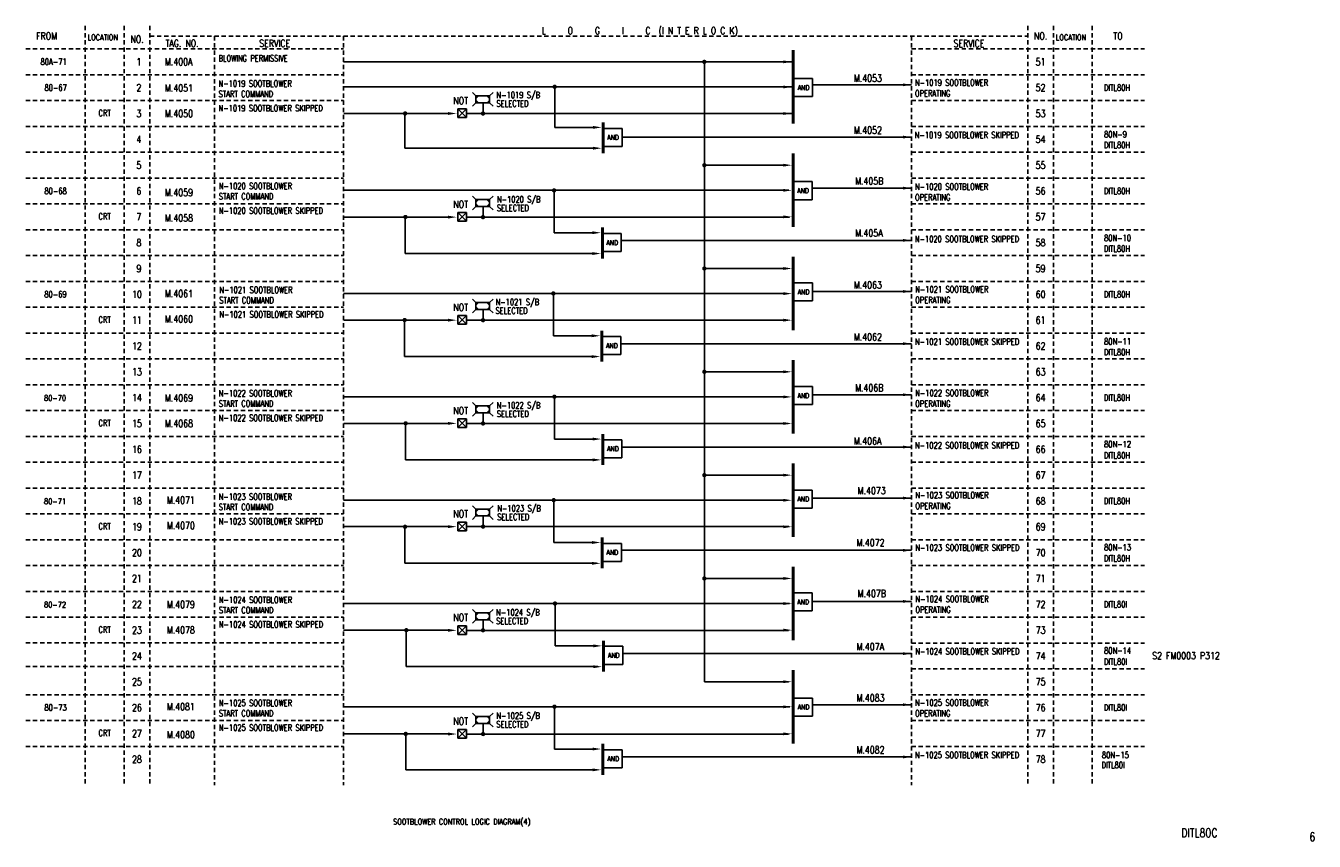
# Model space of a CAD drawing. Extents: x 11 to 460, y -301 to -17.
import ezdxf
from ezdxf.enums import TextEntityAlignment as Align

# ---------------------------------------------------------------- set-up
doc = ezdxf.new("R2010")
doc.units = 0
doc.header["$MEASUREMENT"] = 0
doc.linetypes.add('HIDDEN', pattern=[4, 1.5, -1, 1.5])
for name, color, linetype in [('CON', 4, 'CONTINUOUS'), ('DCS', 7, 'CONTINUOUS'), ('HID', 2, 'HIDDEN')]:
    doc.layers.add(name, color=color, linetype=linetype)
doc.styles.add('ROMANS', font='romans', dxfattribs={"width": 0.8})

# ---------------------------------------------------------------- blocks, each defined once
blk = doc.blocks.new('LEADER')
at = {"layer": 'CON'}
blk.add_solid([(0.85, -0.57), (0.85, -1.57), (3.85, -1.07)], dxfattribs=at)

msp = doc.modelspace()

# ---------------------------------------------------------------- linework, layer by layer
at = {"layer": 'CON'}
for p, q in [((121.34, -29.57), (278.09, -29.57)), ((247.13, -29.57), (247.13, -245.57)), ((284.88, -35.37), (278.54, -35.37)), ((284.88, -35.37), (284.88, -41.67)), ((121.34, -38.32), (278.09, -38.32)), ((167.48, -41.45), (166.28, -40.25)), ((172.28, -41.45), (173.48, -40.25)), ((194.97, -52.43), (194.97, -37.63)), ((284.86, -37.57), (319.34, -37.57)), ((167.48, -43.85), (166.28, -45.05)), ((167.48, -41.45), (167.48, -43.85)), ((172.28, -41.45), (167.48, -41.45)), ((167.48, -43.85), (172.28, -43.85)), ((169.99, -43.85), (169.99, -47.57)), ((172.28, -43.85), (172.28, -41.45)), ((172.28, -43.85), (173.48, -45.05)), ((284.88, -41.67), (278.54, -41.67)), ((157.81, -47.55), (121.42, -47.55)), ((142.78, -59.63), (142.78, -47.57)), ((161.17, -45.99), (164.17, -45.99)), ((164.17, -45.99), (161.17, -48.99)), ((161.17, -45.99), (164.17, -48.99)), ((161.17, -48.99), (161.17, -45.99)), ((164.17, -48.99), (161.17, -48.99)), ((164.17, -45.99), (164.17, -48.99)), ((278.09, -47.57), (164.17, -47.57)), ((194.97, -52.43), (209.53, -52.43)), ((218.45, -52.73), (212.11, -52.73)), ((218.45, -52.73), (218.45, -59.03)), ((218.47, -55.77), (319.34, -55.77)), ((142.78, -59.63), (209.85, -59.63)), ((218.45, -59.03), (212.11, -59.03)), ((247.13, -65.57), (276.14, -65.57)), ((284.67, -71.29), (278.33, -71.29)), ((284.67, -71.29), (284.67, -77.59)), ((121.34, -74.32), (276.58, -74.32)), ((167.48, -77.55), (166.28, -76.35)), ((172.28, -77.55), (173.48, -76.35)), ((194.76, -89.13), (194.76, -74.33)), ((284.69, -73.57), (319.34, -73.57)), ((167.48, -79.95), (166.28, -81.15)), ((167.48, -77.55), (167.48, -79.95)), ((172.28, -77.55), (167.48, -77.55)), ((167.48, -79.95), (172.28, -79.95)), ((169.99, -79.95), (169.99, -83.66)), ((172.28, -79.95), (172.28, -77.55)), ((172.28, -79.95), (173.48, -81.15)), ((284.67, -77.59), (278.33, -77.59)), ((157.81, -83.65), (121.35, -83.65)), ((142.9, -96.33), (142.9, -83.38)), ((161.17, -82.08), (164.17, -82.08)), ((164.17, -82.08), (161.17, -85.08)), ((161.17, -82.08), (164.17, -85.08)), ((161.17, -85.08), (161.17, -82.08)), ((164.17, -85.08), (161.17, -85.08)), ((164.17, -82.08), (164.17, -85.08)), ((276.77, -83.66), (164.17, -83.66)), ((194.76, -89.13), (209.32, -89.13)), ((218.14, -89.4), (211.79, -89.4)), ((218.14, -89.4), (218.14, -95.7)), ((218.12, -91.77), (319.34, -91.77)), ((142.9, -96.33), (209.63, -96.33)), ((218.14, -95.7), (211.79, -95.7)), ((247.13, -101.57), (276.08, -101.57)), ((284.85, -106.57), (278.5, -106.57)), ((284.85, -106.57), (284.85, -112.87)), ((121.34, -110.32), (275.96, -110.32)), ((167.48, -113.47), (166.28, -112.27)), ((172.28, -113.47), (173.48, -112.27)), ((194.5, -125.03), (194.5, -110.24)), ((284.89, -109.57), (319.34, -109.57)), ((167.48, -115.87), (166.28, -117.07)), ((167.48, -113.47), (167.48, -115.87)), ((172.28, -113.47), (167.48, -113.47)), ((167.48, -115.87), (172.28, -115.87)), ((169.99, -115.87), (169.99, -119.58)), ((172.28, -115.87), (172.28, -113.47)), ((172.28, -115.87), (173.48, -117.07)), ((284.85, -112.87), (278.5, -112.87)), ((157.81, -119.57), (121.52, -119.57)), ((142.64, -132.23), (142.64, -119.28)), ((161.17, -121), (161.17, -118)), ((161.17, -118), (164.17, -121)), ((164.17, -118), (161.17, -121)), ((161.17, -118), (164.17, -118)), ((164.17, -121), (161.17, -121)), ((164.17, -118), (164.17, -121)), ((276.28, -119.58), (164.17, -119.58)), ((194.5, -125.03), (209.06, -125.03)), ((218.05, -125.29), (211.7, -125.29)), ((218.05, -125.29), (218.05, -131.59)), ((218.01, -127.77), (319.34, -127.77)), ((142.64, -132.23), (209.38, -132.23)), ((218.05, -131.59), (211.7, -131.59)), ((247.13, -137.57), (276.08, -137.57)), ((284.79, -142.69), (278.44, -142.69)), ((284.79, -142.69), (284.79, -148.99)), ((121.34, -146.32), (275.64, -146.32)), ((194.86, -161.03), (194.86, -146.23)), ((284.82, -145.57), (319.34, -145.57)), ((167.48, -149.44), (166.28, -148.24)), ((167.48, -151.84), (166.28, -153.04)), ((172.28, -149.44), (167.48, -149.44)), ((167.48, -149.44), (167.48, -151.84)), ((167.48, -151.84), (172.28, -151.84)), ((169.99, -151.84), (169.99, -155.55)), ((172.28, -149.44), (173.48, -148.24)), ((172.28, -151.84), (172.28, -149.44)), ((172.28, -151.84), (173.48, -153.04)), ((284.79, -148.99), (278.44, -148.99)), ((157.81, -155.54), (121.42, -155.54)), ((143, -168.23), (143, -155.28)), ((161.17, -153.97), (164.17, -153.97)), ((164.17, -153.97), (161.17, -156.97)), ((161.17, -153.97), (164.17, -156.97)), ((161.17, -156.97), (161.17, -153.97)), ((164.17, -156.97), (161.17, -156.97)), ((164.17, -153.97), (164.17, -156.97)), ((276.4, -155.55), (164.17, -155.55)), ((194.86, -161.03), (209.42, -161.03)), ((218.41, -161.23), (212.07, -161.23)), ((218.41, -161.23), (218.41, -167.53)), ((218.42, -163.77), (319.34, -163.77)), ((143, -168.23), (209.74, -168.23)), ((218.41, -167.53), (212.07, -167.53)), ((247.13, -173.57), (275.7, -173.57)), ((284.77, -178.78), (278.42, -178.78)), ((284.77, -178.78), (284.77, -185.08)), ((121.34, -182.32), (275.96, -182.32)), ((194.64, -197.07), (194.64, -182.27)), ((284.78, -181.57), (319.34, -181.57)), ((167.48, -185.41), (166.28, -184.21)), ((167.48, -187.81), (166.28, -189.01)), ((167.48, -185.41), (167.48, -187.81)), ((172.28, -185.41), (167.48, -185.41)), ((167.48, -187.81), (172.28, -187.81)), ((169.99, -187.81), (169.99, -191.52)), ((172.28, -185.41), (173.48, -184.21)), ((172.28, -187.81), (172.28, -185.41)), ((172.28, -187.81), (173.48, -189.01)), ((284.77, -185.08), (278.42, -185.08)), ((157.81, -191.51), (121.35, -191.51)), ((142.78, -204.26), (142.78, -191.31)), ((161.17, -189.94), (164.17, -192.94)), ((164.17, -189.94), (161.17, -192.94)), ((161.17, -189.94), (164.17, -189.94)), ((161.17, -192.94), (161.17, -189.94)), ((164.17, -192.94), (161.17, -192.94)), ((164.17, -189.94), (164.17, -192.94)), ((276.59, -191.52), (164.17, -191.52)), ((194.64, -197.07), (209.2, -197.07)), ((218.2, -197.35), (211.85, -197.35)), ((218.2, -197.35), (218.2, -203.65)), ((218.21, -199.77), (319.34, -199.77)), ((142.78, -204.26), (209.52, -204.26)), ((218.2, -203.65), (211.85, -203.65)), ((247.13, -209.57), (275.6, -209.57)), ((284.71, -214.59), (278.36, -214.59)), ((284.71, -214.59), (284.71, -220.89)), ((121.34, -218.32), (276.77, -218.32)), ((195.08, -233.1), (195.08, -218.3)), ((284.7, -217.57), (319.34, -217.57)), ((167.48, -221.54), (166.28, -220.34)), ((167.48, -223.94), (166.28, -225.14)), ((172.28, -221.54), (167.48, -221.54)), ((167.48, -221.54), (167.48, -223.94)), ((167.48, -223.94), (172.28, -223.94)), ((169.99, -223.94), (169.99, -227.65)), ((172.28, -221.54), (173.48, -220.34)), ((172.28, -223.94), (172.28, -221.54)), ((172.28, -223.94), (173.48, -225.14)), ((284.71, -220.89), (278.36, -220.89)), ((157.81, -227.64), (121.33, -227.64)), ((143.22, -240.29), (143.22, -227.34)), ((161.17, -229.07), (161.17, -226.07)), ((164.17, -226.07), (161.17, -229.07)), ((161.17, -226.07), (164.17, -229.07)), ((161.17, -226.07), (164.17, -226.07)), ((164.17, -226.07), (164.17, -229.07)), ((276.48, -227.65), (164.17, -227.65)), ((164.17, -229.07), (161.17, -229.07)), ((195.08, -233.1), (209.64, -233.1)), ((218.68, -233.2), (212.33, -233.2)), ((218.68, -233.2), (218.68, -239.5)), ((218.65, -235.77), (319.34, -235.77)), ((143.22, -240.29), (209.96, -240.29)), ((218.68, -239.5), (212.33, -239.5)), ((247.13, -245.57), (276.48, -245.57)), ((284.84, -251.23), (278.49, -251.23)), ((284.84, -251.23), (284.84, -257.53)), ((121.34, -254.32), (276.92, -254.32)), ((194.88, -269.04), (194.88, -254.24)), ((284.82, -253.57), (319.34, -253.57)), ((167.48, -257.67), (166.28, -256.47)), ((167.48, -260.07), (166.28, -261.27)), ((172.28, -257.67), (167.48, -257.67)), ((167.48, -257.67), (167.48, -260.07)), ((167.48, -260.07), (172.28, -260.07)), ((169.99, -260.07), (169.99, -263.78)), ((172.28, -257.67), (173.48, -256.47)), ((172.28, -260.07), (172.28, -257.67)), ((172.28, -260.07), (173.48, -261.27)), ((284.84, -257.53), (278.49, -257.53)), ((157.81, -263.77), (121.46, -263.77)), ((143.02, -276.24), (143.02, -263.29)), ((161.17, -262.2), (164.17, -262.2)), ((161.17, -262.2), (164.17, -265.2)), ((164.17, -262.2), (161.17, -265.2)), ((161.17, -265.2), (161.17, -262.2)), ((164.17, -262.2), (164.17, -265.2)), ((276.48, -263.78), (164.17, -263.78)), ((164.17, -265.2), (161.17, -265.2)), ((194.88, -269.04), (209.44, -269.04)), ((218.5, -269.26), (212.15, -269.26)), ((218.5, -269.26), (218.5, -275.56)), ((218.5, -271.77), (319.34, -271.77)), ((143.02, -276.24), (209.76, -276.24)), ((218.5, -275.56), (212.15, -275.56))]:
    msp.add_line(p, q, dxfattribs=at)
at = {"layer": 'CON', "const_width": 1}
for points in [[(278.09, -25.46), (278.09, -51.12)], [(211.86, -50.58), (211.86, -61.42)], [(278.09, -61.46), (278.09, -87.12)], [(211.65, -87.28), (211.65, -98.12)], [(278.09, -97.46), (278.09, -123.12)], [(211.39, -123.18), (211.39, -134.02)], [(278.09, -133.46), (278.09, -159.12)], [(211.75, -159.18), (211.75, -170.02)], [(278.09, -169.46), (278.09, -195.12)], [(211.53, -195.21), (211.53, -206.05)], [(278.09, -205.46), (278.09, -231.12)], [(211.97, -231.24), (211.97, -242.08)], [(278.09, -241.46), (278.09, -267.12)], [(211.77, -267.19), (211.77, -278.03)]]:
    msp.add_lwpolyline(points, dxfattribs=at)
at = {"layer": 'CON', "const_width": 0.75}
for points in [[(246.75, -29.57, 1), (247.5, -29.57, 1)], [(194.58, -38.26, 1), (195.33, -38.26, 1)], [(142.46, -47.55, 1), (143.21, -47.55, 1)], [(169.61, -47.57, 1), (170.36, -47.57, 1)], [(246.75, -65.57, 1), (247.5, -65.57, 1)], [(194.38, -74.35, 1), (195.13, -74.35, 1)], [(142.54, -83.62, 1), (143.29, -83.62, 1)], [(169.61, -83.66, 1), (170.36, -83.66, 1)], [(246.75, -101.57, 1), (247.5, -101.57, 1)], [(194.13, -110.26, 1), (194.88, -110.26, 1)], [(142.29, -119.52, 1), (143.04, -119.52, 1)], [(169.61, -119.58, 1), (170.36, -119.58, 1)], [(246.75, -137.57, 1), (247.5, -137.57, 1)], [(194.49, -146.25, 1), (195.24, -146.25, 1)], [(142.65, -155.52, 1), (143.4, -155.52, 1)], [(169.61, -155.55, 1), (170.36, -155.55, 1)], [(246.75, -173.57, 1), (247.5, -173.57, 1)], [(194.27, -182.29, 1), (195.02, -182.29, 1)], [(142.43, -191.55, 1), (143.18, -191.55, 1)], [(169.61, -191.52, 1), (170.36, -191.52, 1)], [(246.75, -209.57, 1), (247.5, -209.57, 1)], [(194.71, -218.32, 1), (195.46, -218.32, 1)], [(142.87, -227.59, 1), (143.62, -227.59, 1)], [(169.61, -227.65, 1), (170.36, -227.65, 1)], [(194.51, -254.26, 1), (195.26, -254.26, 1)], [(142.67, -263.74, 1), (143.42, -263.74, 1)], [(169.61, -263.78, 1), (170.36, -263.78, 1)]]:
    msp.add_lwpolyline(points, format="xyb", close=True, dxfattribs=at)
at = {"layer": 'CON'}
for points in [[(274.65, -29.07), (274.65, -30.07), (277.65, -29.57)], [(274.65, -37.82), (274.65, -38.82), (277.65, -38.32)], [(316.34, -37.07), (316.34, -38.07), (319.34, -37.57)], [(168.68, -41.45), (167.48, -41.45), (167.48, -42.65)], [(167.48, -42.65), (167.48, -43.85), (168.68, -43.85)], [(171.08, -41.45), (172.28, -41.45), (172.28, -42.65)], [(172.28, -42.65), (172.28, -43.85), (171.08, -43.85)], [(274.65, -47.07), (274.65, -48.07), (277.65, -47.57)], [(208.3, -51.9), (208.3, -52.9), (211.3, -52.4)], [(316.34, -55.27), (316.34, -56.27), (319.34, -55.77)], [(274.65, -65.07), (274.65, -66.07), (277.65, -65.57)], [(274.65, -73.82), (274.65, -74.82), (277.65, -74.32)], [(316.34, -73.07), (316.34, -74.07), (319.34, -73.57)], [(168.68, -77.55), (167.48, -77.55), (167.48, -78.75)], [(167.48, -78.75), (167.48, -79.95), (168.68, -79.95)], [(171.08, -77.55), (172.28, -77.55), (172.28, -78.75)], [(172.28, -78.75), (172.28, -79.95), (171.08, -79.95)], [(274.65, -83.07), (274.65, -84.07), (277.65, -83.57)], [(208.09, -88.6), (208.09, -89.6), (211.09, -89.1)], [(316.34, -91.27), (316.34, -92.27), (319.34, -91.77)], [(274.65, -101.07), (274.65, -102.07), (277.65, -101.57)], [(274.65, -109.82), (274.65, -110.82), (277.65, -110.32)], [(316.34, -109.07), (316.34, -110.07), (319.34, -109.57)], [(168.68, -113.47), (167.48, -113.47), (167.48, -114.67)], [(167.48, -114.67), (167.48, -115.87), (168.68, -115.87)], [(171.08, -113.47), (172.28, -113.47), (172.28, -114.67)], [(172.28, -114.67), (172.28, -115.87), (171.08, -115.87)], [(274.65, -119.07), (274.65, -120.07), (277.65, -119.57)], [(207.83, -124.51), (207.83, -125.51), (210.83, -125.01)], [(316.34, -127.27), (316.34, -128.27), (319.34, -127.77)], [(274.65, -137.07), (274.65, -138.07), (277.65, -137.57)], [(274.65, -145.82), (274.65, -146.82), (277.65, -146.32)], [(316.34, -145.07), (316.34, -146.07), (319.34, -145.57)], [(168.68, -149.44), (167.48, -149.44), (167.48, -150.64)], [(167.48, -150.64), (167.48, -151.84), (168.68, -151.84)], [(171.08, -149.44), (172.28, -149.44), (172.28, -150.64)], [(172.28, -150.64), (172.28, -151.84), (171.08, -151.84)], [(274.65, -155.07), (274.65, -156.07), (277.65, -155.57)], [(208.19, -160.5), (208.19, -161.5), (211.19, -161)], [(316.34, -163.27), (316.34, -164.27), (319.34, -163.77)], [(274.65, -173.07), (274.65, -174.07), (277.65, -173.57)], [(274.65, -181.82), (274.65, -182.82), (277.65, -182.32)], [(316.34, -181.07), (316.34, -182.07), (319.34, -181.57)], [(168.68, -185.41), (167.48, -185.41), (167.48, -186.61)], [(167.48, -186.61), (167.48, -187.81), (168.68, -187.81)], [(171.08, -185.41), (172.28, -185.41), (172.28, -186.61)], [(172.28, -186.61), (172.28, -187.81), (171.08, -187.81)], [(274.65, -191.07), (274.65, -192.07), (277.65, -191.57)], [(207.97, -196.54), (207.97, -197.54), (210.97, -197.04)], [(316.34, -199.27), (316.34, -200.27), (319.34, -199.77)], [(274.65, -209.07), (274.65, -210.07), (277.65, -209.57)], [(274.65, -217.82), (274.65, -218.82), (277.65, -218.32)], [(316.34, -217.07), (316.34, -218.07), (319.34, -217.57)], [(168.68, -221.54), (167.48, -221.54), (167.48, -222.74)], [(167.48, -222.74), (167.48, -223.94), (168.68, -223.94)], [(171.08, -221.54), (172.28, -221.54), (172.28, -222.74)], [(172.28, -222.74), (172.28, -223.94), (171.08, -223.94)], [(274.65, -227.07), (274.65, -228.07), (277.65, -227.57)], [(208.41, -232.57), (208.41, -233.57), (211.41, -233.07)], [(316.34, -235.27), (316.34, -236.27), (319.34, -235.77)], [(274.65, -245.07), (274.65, -246.07), (277.65, -245.57)], [(274.65, -253.82), (274.65, -254.82), (277.65, -254.32)], [(316.34, -253.07), (316.34, -254.07), (319.34, -253.57)], [(168.68, -257.67), (167.48, -257.67), (167.48, -258.87)], [(167.48, -258.87), (167.48, -260.07), (168.68, -260.07)], [(171.08, -257.67), (172.28, -257.67), (172.28, -258.87)], [(172.28, -258.87), (172.28, -260.07), (171.08, -260.07)], [(274.65, -263.22), (274.65, -264.22), (277.65, -263.72)], [(208.21, -268.51), (208.21, -269.51), (211.21, -269.01)], [(316.34, -271.27), (316.34, -272.27), (319.34, -271.77)]]:
    msp.add_solid(points, dxfattribs=at)
at = {"layer": 'HID'}
for p, q in [((31.34, -17.06), (31.34, -277.6)), ((31.34, -17.06), (31.34, -281.57)), ((44.84, -17.06), (44.84, -277.6)), ((44.84, -17.06), (44.84, -281.57)), ((53.84, -17.06), (53.84, -277.6)), ((53.84, -17.06), (53.84, -281.57)), ((359.84, -17.06), (359.84, -281.57)), ((368.84, -17.06), (368.84, -281.57)), ((382.34, -17.06), (382.34, -281.57)), ((53.84, -20.57), (359.84, -20.57)), ((76.34, -20.57), (76.34, -277.6)), ((76.34, -20.57), (76.34, -281.57)), ((121.34, -20.57), (121.34, -281.57)), ((319.34, -20.57), (319.34, -281.57)), ((10.59, -25.07), (121.34, -25.07)), ((319.34, -25.07), (400.59, -25.07)), ((10.59, -34.07), (121.34, -34.07)), ((319.34, -34.07), (400.59, -34.07)), ((10.59, -43.07), (121.34, -43.07)), ((319.34, -43.07), (400.59, -43.07)), ((10.59, -52.07), (121.34, -52.07)), ((319.34, -52.07), (400.59, -52.07)), ((10.59, -61.07), (121.34, -61.07)), ((319.34, -61.07), (400.59, -61.07)), ((10.59, -70.07), (121.34, -70.07)), ((319.34, -70.07), (400.59, -70.07)), ((10.59, -79.07), (121.34, -79.07)), ((319.34, -79.07), (400.59, -79.07)), ((10.59, -88.07), (121.34, -88.07)), ((319.34, -88.07), (400.59, -88.07)), ((10.59, -97.07), (121.34, -97.07)), ((319.34, -97.07), (400.59, -97.07)), ((10.59, -106.07), (121.34, -106.07)), ((319.34, -106.07), (400.59, -106.07)), ((10.59, -115.07), (121.34, -115.07)), ((319.34, -115.07), (400.59, -115.07)), ((10.59, -124.07), (121.34, -124.07)), ((319.34, -124.07), (400.59, -124.07)), ((10.59, -133.07), (121.34, -133.07)), ((319.34, -133.07), (400.59, -133.07)), ((10.59, -142.07), (121.34, -142.07)), ((319.34, -142.07), (400.59, -142.07)), ((10.59, -151.07), (121.34, -151.07)), ((319.34, -151.07), (400.59, -151.07)), ((10.59, -160.07), (121.34, -160.07)), ((319.34, -160.07), (400.59, -160.07)), ((10.59, -169.07), (121.34, -169.07)), ((319.34, -169.07), (400.59, -169.07)), ((10.59, -178.07), (121.34, -178.07)), ((319.34, -178.07), (400.59, -178.07)), ((10.59, -187.07), (121.34, -187.07)), ((319.34, -187.07), (400.59, -187.07)), ((10.59, -196.07), (121.34, -196.07)), ((319.34, -196.07), (400.59, -196.07)), ((10.59, -205.07), (121.34, -205.07)), ((319.34, -205.07), (400.59, -205.07)), ((10.59, -214.07), (121.34, -214.07)), ((319.34, -214.07), (400.59, -214.07)), ((10.59, -223.07), (121.34, -223.07)), ((319.34, -223.07), (400.59, -223.07)), ((10.59, -232.05), (121.34, -232.05)), ((319.34, -232.07), (400.59, -232.07)), ((10.59, -240.3), (121.34, -240.3)), ((319.34, -241.07), (400.59, -241.07)), ((10.59, -250.07), (121.34, -250.07)), ((10.59, -250.07), (121.34, -250.07)), ((319.34, -250.07), (400.59, -250.07)), ((10.59, -259.07), (121.34, -259.07)), ((319.34, -259.07), (400.59, -259.07)), ((10.59, -268.07), (121.34, -268.07)), ((319.34, -268.07), (400.59, -268.07))]:
    msp.add_line(p, q, dxfattribs=at)

# ---------------------------------------------------------------- block references
at = {"layer": 'CON'}
for p in [(156.96, -46.49), (207.45, -58.59), (156.96, -82.59), (207.23, -95.29), (156.96, -118.5), (206.98, -131.2), (156.96, -154.47), (207.34, -167.19), (156.96, -190.45), (207.12, -203.23), (156.96, -226.58), (207.56, -239.26), (156.96, -262.71), (207.36, -275.2)]:
    msp.add_blockref('LEADER', p, dxfattribs=at)

# ---------------------------------------------------------------- texts
at = {"layer": 'CON', "style": 'ROMANS', "width": 0.8}
for s, height, p in [('L     O     G     I     C  (I N T E R L O C K)', 2.5, (224.63, -18.86)), ('FROM', 2.5, (17.84, -20.57)), ('NO.', 2.5, (49.39, -21.68)), ('TAG. NO. ', 2.5, (65.75, -23.12)), ('SERVICE', 2.5, (97.36, -23.12)), ('SERVICE', 2.5, (339.37, -23.16)), ('NO.', 2.5, (364.34, -20.57)), ('TO', 2.5, (391.34, -20.57)), (' 1', 2.5, (49.34, -29.57)), ('51', 2.5, (364.34, -29.57)), (' 2', 2.5, (49.34, -38.57)), ('AND', 1.75, (281.73, -38.52)), ('52', 2.5, (364.34, -38.57)), ('NOT', 2.5, (162.2, -43.09)), (' 3', 2.5, (49.34, -47.57)), ('53', 2.5, (364.34, -47.57)), (' 4', 2.5, (49.34, -56.57)), ('AND', 1.75, (215.3, -55.88)), ('54', 2.5, (364.34, -56.57)), (' 5', 2.5, (49.34, -65.57)), ('55', 2.5, (364.34, -65.57)), (' 6', 2.5, (49.34, -74.57)), ('AND', 1.75, (281.52, -74.44)), ('56', 2.5, (364.34, -74.57)), ('NOT', 2.5, (162.2, -79.19)), (' 7', 2.5, (49.34, -83.57)), ('57', 2.5, (364.34, -83.57)), (' 8', 2.5, (49.34, -92.57)), ('AND', 1.75, (214.99, -92.55)), ('58', 2.5, (364.34, -92.57)), (' 9', 2.5, (49.34, -101.57)), ('59', 2.5, (364.34, -101.57)), ('10', 2.5, (49.34, -110.57)), ('AND', 1.75, (281.7, -109.72)), ('60', 2.5, (364.34, -110.57)), ('NOT', 2.5, (162.2, -115.11)), ('11', 2.5, (49.34, -119.57)), ('61', 2.5, (364.34, -119.57)), ('12', 2.5, (49.34, -128.57)), ('AND', 1.75, (214.9, -128.44)), ('62', 2.5, (364.34, -128.57)), ('13', 2.5, (49.34, -137.57)), ('63', 2.5, (364.34, -137.57)), ('14', 2.5, (49.34, -146.57)), ('AND', 1.75, (281.64, -145.84)), ('64', 2.5, (364.34, -146.57)), ('NOT', 2.5, (162.2, -151.08)), ('15', 2.5, (49.34, -155.57)), ('65', 2.5, (364.34, -155.57)), ('16', 2.5, (49.34, -164.57)), ('AND', 1.75, (215.26, -164.38)), ('66', 2.5, (364.34, -164.57)), ('17', 2.5, (49.34, -173.57)), ('67', 2.5, (364.34, -173.57)), ('18', 2.5, (49.34, -182.57)), ('AND', 1.75, (281.62, -181.93)), ('68', 2.5, (364.34, -182.57)), ('NOT', 2.5, (162.2, -187.05)), ('19', 2.5, (49.34, -191.57)), ('69', 2.5, (364.34, -191.57)), ('20', 2.5, (49.34, -200.57)), ('AND', 1.75, (215.05, -200.5)), ('70', 2.5, (364.34, -200.57)), ('21', 2.5, (49.34, -209.57)), ('71', 2.5, (364.34, -209.57)), ('22', 2.5, (49.34, -218.57)), ('AND', 1.75, (281.56, -217.74)), ('72', 2.5, (364.34, -218.57)), ('NOT', 2.5, (162.2, -223.18)), ('23', 2.5, (49.34, -227.57)), ('73', 2.5, (364.34, -227.57)), ('24', 2.5, (49.34, -236.57)), ('AND', 1.75, (215.53, -236.35)), ('74', 2.5, (364.34, -236.57)), ('25', 2.5, (49.34, -245.57)), ('75', 2.5, (364.34, -245.57)), ('26', 2.5, (49.34, -254.57)), ('AND', 1.75, (281.69, -254.38)), ('76', 2.5, (364.34, -254.57)), ('NOT', 2.5, (162.2, -259.31)), ('27', 2.5, (49.34, -263.57)), ('77', 2.5, (364.34, -263.57)), ('28', 2.5, (49.34, -272.57)), ('AND', 1.75, (215.35, -272.41)), ('78', 2.5, (364.34, -272.57))]:
    msp.add_text(s, height=height, dxfattribs=at).set_placement(p, align=Align.MIDDLE)
at = {"layer": 'CON', "style": 'ROMANS'}
for s, height, width, p in [('LOCATION', 2, 0.8, (32.15, -22.64)), ('LOCATION', 2, 0.8, (369.65, -22.64)), ('80A-71', 2.2, 0.7, (15.74, -31.3)), ('BLOWING PERMISSIVE', 2.2, 0.7, (77.79, -30.07)), ('N-1019 SOOTBLOWER', 2.2, 0.7, (320.55, -38.57)), ('80-67', 2.2, 0.7, (17.13, -40.3)), ('START COMMAND', 2.2, 0.7, (77.79, -42.48)), ('N-1019 SOOTBLOWER', 2.2, 0.7, (77.79, -38.87)), ('N-1019 S/B', 2.2, 0.7, (174.67, -42.84)), ('OPERATING', 2.2, 0.7, (320.55, -42.32)), ('DITL80H', 2.2, 0.7, (386.43, -40.3)), ('N-1019 SOOTBLOWER SKIPPED', 2.2, 0.7, (77.79, -47.46)), ('SELECTED', 2.2, 0.7, (174.67, -45.84)), ('CRT', 2.2, 0.7, (35.94, -49.16)), ('80N-9', 2.2, 0.7, (386.5, -56.59)), ('N-1019 SOOTBLOWER SKIPPED', 2.2, 0.7, (320.48, -56.84)), ('DITL80H', 2.2, 0.7, (386.43, -60.33)), ('N-1020 SOOTBLOWER', 2.2, 0.7, (77.89, -74.6)), ('80-68', 2.2, 0.7, (17.11, -76.3)), ('START COMMAND', 2.2, 0.7, (77.88, -78.2)), ('N-1020 S/B', 2.2, 0.7, (174.83, -79.24)), ('OPERATING', 2.2, 0.7, (320.57, -78.54)), ('N-1020 SOOTBLOWER', 2.2, 0.7, (320.57, -74.8)), ('DITL80H', 2.2, 0.7, (386.43, -76.3)), ('N-1020 SOOTBLOWER SKIPPED', 2.2, 0.7, (77.89, -83.18)), ('SELECTED', 2.2, 0.7, (174.83, -82.24)), ('CRT', 2.2, 0.7, (35.94, -85.16)), ('80N-10', 2.2, 0.7, (386.48, -92.67)), ('N-1020 SOOTBLOWER SKIPPED', 2.2, 0.7, (320.52, -93.06)), ('DITL80H', 2.2, 0.7, (386.39, -96.39)), ('N-1021 SOOTBLOWER', 2.2, 0.7, (320.63, -110.58)), ('80-69', 2.2, 0.7, (17.07, -112.3)), ('START COMMAND', 2.2, 0.7, (78.04, -114.37)), ('N-1021 SOOTBLOWER', 2.2, 0.7, (78.05, -110.77)), ('N-1021 S/B', 2.2, 0.7, (174.35, -115.03)), ('OPERATING', 2.2, 0.7, (320.63, -114.32)), ('DITL80H', 2.2, 0.7, (386.43, -112.3)), ('N-1021 SOOTBLOWER SKIPPED', 2.2, 0.7, (78.05, -119.35)), ('SELECTED', 2.2, 0.7, (174.35, -118.03)), ('CRT', 2.2, 0.7, (35.94, -121.16)), ('N-1021 SOOTBLOWER SKIPPED', 2.2, 0.7, (320.58, -128.84)), ('80N-11', 2.2, 0.7, (386.5, -128.76)), ('DITL80H', 2.2, 0.7, (386.41, -132.48)), ('80-70', 2, 0.8, (16.97, -148.3)), ('START COMMAND', 2.2, 0.7, (77.88, -150.39)), ('N-1022 SOOTBLOWER', 2.2, 0.7, (77.88, -146.78)), ('N-1022 S/B', 2.2, 0.7, (174.78, -150.97)), ('OPERATING', 2.2, 0.7, (320.63, -150.46)), ('N-1022 SOOTBLOWER', 2.2, 0.7, (320.63, -146.71)), ('DITL80H', 2.2, 0.7, (386.39, -148.3)), ('N-1022 SOOTBLOWER SKIPPED', 2.2, 0.7, (77.88, -155.37)), ('SELECTED', 2.2, 0.7, (174.78, -153.97)), ('CRT', 2.2, 0.7, (35.94, -157.16)), ('80N-12', 2.2, 0.7, (386.5, -164.54)), ('N-1022 SOOTBLOWER SKIPPED', 2.2, 0.7, (320.58, -164.97)), ('DITL80H', 2.2, 0.7, (386.42, -168.45)), ('N-1023 SOOTBLOWER', 2.2, 0.7, (320.69, -182.31)), ('80-71', 2, 0.8, (16.96, -184.3)), ('START COMMAND', 2.2, 0.7, (77.85, -186.45)), ('N-1023 SOOTBLOWER', 2.2, 0.7, (77.85, -182.85)), ('N-1023 S/B', 2.2, 0.7, (174.94, -186.86)), ('OPERATING', 2.2, 0.7, (320.69, -186.06)), ('DITL80H', 2.2, 0.7, (386.4, -184.3)), ('N-1023 SOOTBLOWER SKIPPED', 2.2, 0.7, (77.85, -191.43)), ('SELECTED', 2.2, 0.7, (174.94, -189.87)), ('CRT', 2.2, 0.7, (35.94, -193.16)), ('80N-13', 2.2, 0.7, (386.5, -200.5)), ('N-1023 SOOTBLOWER SKIPPED', 2.2, 0.7, (320.64, -200.58)), ('DITL80H', 2.2, 0.7, (386.42, -204.31)), ('N-1024 SOOTBLOWER', 2.2, 0.7, (320.71, -218.48)), ('80-72', 2, 0.8, (16.97, -220.3)), ('START COMMAND', 2.2, 0.7, (77.9, -222.38)), ('N-1024 SOOTBLOWER', 2.2, 0.7, (77.9, -218.78)), ('OPERATING', 2.2, 0.7, (320.71, -222.23)), ('DITL80I', 2.2, 0.7, (386.42, -220.3)), ('N-1024 SOOTBLOWER SKIPPED', 2.2, 0.7, (77.9, -227.37)), ('SELECTED', 2.2, 0.7, (174.55, -226.15)), ('N-1024 S/B', 2.2, 0.7, (174.55, -223.15)), ('CRT', 2.2, 0.7, (35.94, -229.16)), ('80N-14', 2.2, 0.7, (386.5, -236.44)), ('N-1024 SOOTBLOWER SKIPPED', 2.2, 0.7, (320.66, -236.74)), ('DITL80I', 2.2, 0.7, (386.43, -240.34)), ('80-73', 2.2, 0.7, (17.1, -256.3)), ('START COMMAND', 2.2, 0.7, (77.9, -258.33)), ('N-1025 SOOTBLOWER', 2.2, 0.7, (77.9, -254.72)), ('OPERATING', 2.2, 0.7, (320.6, -258.35)), ('N-1025 SOOTBLOWER', 2.2, 0.7, (320.6, -254.6)), ('DITL80I', 2.2, 0.7, (386.41, -256.3)), ('N-1025 SOOTBLOWER SKIPPED', 2.2, 0.7, (77.9, -263.31)), ('SELECTED', 2.2, 0.7, (174.63, -262.19)), ('N-1025 S/B', 2.2, 0.7, (174.63, -259.18)), ('CRT', 2.2, 0.7, (35.94, -265.16)), ('N-1025 SOOTBLOWER SKIPPED', 2.2, 0.7, (320.55, -272.86)), ('DITL80I', 2.2, 0.7, (385.58, -276.36)), ('80N-15', 2.2, 0.7, (385.72, -272.84))]:
    msp.add_text(s, height=height, dxfattribs=dict(at, width=width)).set_placement(p, align=Align.BOTTOM_LEFT)
at = {"layer": 'CON', "lineweight": 9, "style": 'ROMANS', "width": 0.8}
msp.add_text('SOOTBLOWER CONTROL LOGIC DIAGRAM(4)', height=2, dxfattribs=at).set_placement((138.65, -294.33), align=Align.MIDDLE_LEFT)
for s, p in [('DITL80C', (413.37, -300.59)), ('6', (458.05, -302.02))]:
    msp.add_text(s, height=3, dxfattribs=at).set_placement(p, align=Align.BOTTOM_LEFT)
at = {"layer": 'DCS', "style": 'ROMANS', "width": 0.8}
for s, p in [('M.400A', (59.11, -31.53)), ('M.4053', (299.26, -37.26)), ('M.4051', (59.11, -40.7)), ('M.4050', (59.11, -49.57)), ('M.4052', (299.26, -55.38)), ('M.405B', (299.68, -73.09)), ('M.4059', (59.11, -77.08)), ('M.4058', (59.11, -85.95)), ('M.405A', (299.68, -91.21)), ('M.4063', (299.26, -109.33)), ('M.4061', (59.11, -112.31)), ('M.4060', (59.11, -121.18)), ('M.4062', (299.26, -127.45)), ('M.406B', (299.68, -145.15)), ('M.4069', (59.11, -148.69)), ('M.4068', (59.11, -157.56)), ('M.406A', (299.26, -163.67)), ('M.4073', (300.58, -180.99)), ('M.4071', (59.76, -184.27)), ('M.4070', (59.76, -193.14)), ('M.4072', (300.17, -199.11)), ('M.407B', (300.58, -216.81)), ('M.4079', (59.76, -220.64)), ('M.4078', (59.76, -229.52)), ('M.407A', (300.17, -235.35)), ('M.4083', (300.17, -253.2)), ('M.4081', (59.76, -256.25)), ('M.4080', (59.77, -266.03)), ('M.4082', (300.17, -271.31))]:
    msp.add_text(s, height=2.5, dxfattribs=at).set_placement(p, align=Align.BOTTOM_LEFT)
at = {"layer": 'DCS', "lineweight": 15, "style": 'ROMANS', "width": 0.8}
msp.add_text('S2 FM0003 P312', height=2.5, dxfattribs=at).set_placement((403.25, -238.49), align=Align.BOTTOM_LEFT)

doc.saveas('drawing.dxf')
